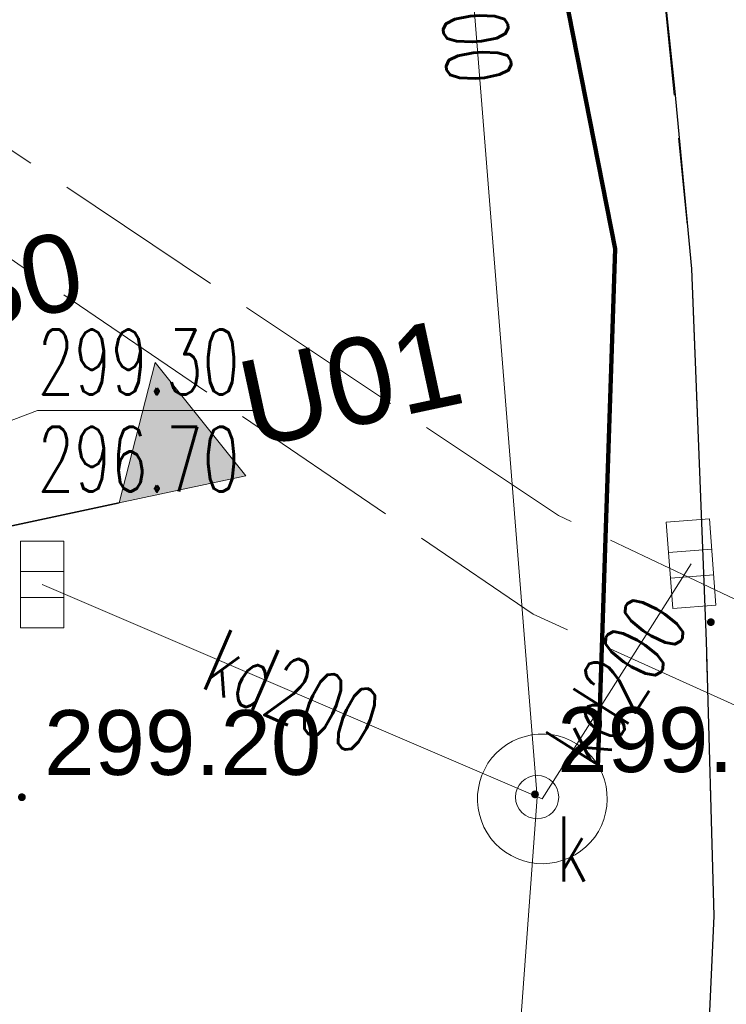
# Model space of a CAD drawing. Header units: metres. Extents: x 6567600 to 13135881, y 5574237 to 11149086.
# Tile 36 of 120: x 6567949.56 to 6567957.73, y 5574435.17 to 5574446.56. Entities that reach past the tile are written whole.
import ezdxf
from ezdxf import colors
from ezdxf.entities.mleader import LeaderData, LeaderLine
from ezdxf.enums import TextEntityAlignment as Align
from ezdxf.math import Vec2, Vec3

# ---------------------------------------------------------------- set-up
doc = ezdxf.new("R2010")
doc.units = ezdxf.units.M
for name, pattern in [('zzzxref_260316$0$_MDCP$0$2.0_1.0', [3, 2, -1]), ('zzzxref_260316$0$_MDCP$0$L_0_04', [1.5, 1, -0.5]), ('zzzxref_260316$0$_MDCP$0$L_2_50', [2.5, 2, -0.5]), ('zzzxref_260316$0$PR1183 Chorzów Metalowców V09_TT$0$Kropki i Kreski', [3.6, 1.8, -0.9, 0, -0.9])]:
    doc.linetypes.add(name, pattern=pattern)
for name, color, linetype, lineweight in [('SEL_opis_odnosnik', 7, 'Continuous', 20), ('zzzxref_260316$0$_MDCP$0$GES_InneUrzadzeniaTowarzyszace', 7, 'Continuous', 18), ('zzzxref_260316$0$_MDCP$0$GES_InneUrzadzeniaTowarzyszace_P', 7, 'Continuous', 18), ('zzzxref_260316$0$_MDCP$0$GES_PrzewodElektroenergetyczny_Projektowany', 7, 'Continuous', 18), ('zzzxref_260316$0$_MDCP$0$GES_Rzedna', 7, 'Continuous', 18), ('zzzxref_260316$0$_MDCP$0$GES_UrzadzeniaSiecKanalizacyjna_P', 7, 'Continuous', 18), ('zzzxref_260316$0$_MDCP$0$OT_Komunikacja', 7, 'Continuous', 18), ('zzzxref_260316$0$_MDCP$0$OTRS', 7, 'Continuous', 13), ('zzzxref_260316$0$_MDCP$0$OTRS_O', 7, 'Continuous', 20), ('zzzxref_260316$0$_MDCP$0$Z_ZAKRES', 214, 'Continuous', 90), ('zzzxref_260316$0$_MDCP$1$GES_PrzewodKanalizacyjny', 36, 'Continuous', 18)]:
    doc.layers.add(name, color=color, linetype=linetype, lineweight=lineweight)
doc.layers.add('zzzxref_260316$0$PR1183 Chorzów Metalowców V09_TT$0$FORMA - Arch 01 - PZT-3 Ukształtowanie terenu', color=7, linetype='Continuous')
doc.layers.add('zzzxref_260316$0$PR1183 Chorzów Metalowców V09_TT$0$FORMA - Arch 01 - PZT-5 Opisy ogólne', color=7, linetype='Continuous')
doc.styles.add('ROMANS', font='romans.shx', dxfattribs={"width": 0.8})
doc.styles.add('zzzxref_260316$0$$TD_AUDIT_GENERATED_(9E133)', font='simplex.shx')
doc.styles.add('zzzxref_260316$0$$TD_AUDIT_GENERATED_(9E16A)', font='arial.ttf', dxfattribs={"width": 0.9})
doc.styles.add('zzzxref_260316$0$$TD_AUDIT_GENERATED_(B0E6E)', font='arial.ttf')

# ---------------------------------------------------------------- blocks, each defined once
blk = doc.blocks.new('zzzxref_260316$0$_MDCP$0$OTRS')
at = {"layer": 'zzzxref_260316$0$_MDCP$0$OTRS', "color": 0, "lineweight": -3, "const_width": 0.09}
blk.add_lwpolyline([(-0.045, 0, 1), (0.045, 0, 1)], format="xyb", close=True, dxfattribs=at)
at = {"layer": 'zzzxref_260316$0$_MDCP$0$OTRS_O', "color": 0, "style": 'zzzxref_260316$0$$TD_AUDIT_GENERATED_(9E16A)'}
blk.add_attdef('RZEDNA', (0.514, 0.515), '', height=1.5, dxfattribs=at)
blk = doc.blocks.new('zzzxref_260316$0$_MDCP$0$other_SUKK')
at = {"color": 0, "linetype": 'Continuous', "lineweight": 18, "flags": 128}
blk.add_lwpolyline([(1, 0.5), (1, -0.5), (-1, -0.5), (-1, 0.5), (1, 0.5)], close=True, dxfattribs=at)
for points in [[(-0.3, 0.5), (-0.3, -0.5)], [(0.3, 0.5), (0.3, -0.5)]]:
    blk.add_lwpolyline(points, dxfattribs=at)
blk = doc.blocks.new('zzzxref_260316$0$_MDCP$0$other_SUPW_O')
at = {"color": 0, "linetype": 'Continuous', "lineweight": 18}
blk.add_circle((0, 0), 0.5, dxfattribs=at)
blk = doc.blocks.new('zzzxref_260316$0$PR1183 Chorzów Metalowców V09_TT$0$Płaszczyzna odcinająca_1', base_point=(6567847.449, 5574417.53))
at = {"layer": 'zzzxref_260316$0$PR1183 Chorzów Metalowców V09_TT$0$FORMA - Arch 01 - PZT-5 Opisy ogólne', "linetype": 'Continuous', "lineweight": 0, "true_color": 0x000000}
blk.add_hatch(color=18, dxfattribs=at).paths.add_polyline_path([(6567952.174, 5574440.038), (6567951.126, 5574441.347), (6567950.708, 5574439.723)])
at = {"layer": 'zzzxref_260316$0$PR1183 Chorzów Metalowców V09_TT$0$FORMA - Arch 01 - PZT-5 Opisy ogólne', "color": 7, "linetype": 'zzzxref_260316$0$PR1183 Chorzów Metalowców V09_TT$0$Kropki i Kreski', "lineweight": 35}
blk.add_line((6567848.182, 5574417.688), (6567950.708, 5574439.723), dxfattribs=at)
at = {"layer": 'zzzxref_260316$0$PR1183 Chorzów Metalowców V09_TT$0$FORMA - Arch 01 - PZT-5 Opisy ogólne', "color": 7, "linetype": 'Continuous', "lineweight": 5, "flags": 128}
blk.add_lwpolyline([(6567952.174, 5574440.038), (6567950.708, 5574439.723), (6567951.126, 5574441.347)], close=True, dxfattribs=at)
at = {"layer": 'zzzxref_260316$0$PR1183 Chorzów Metalowców V09_TT$0$FORMA - Arch 01 - PZT-5 Opisy ogólne', "color": 7, "lineweight": 5, "insert": (6567952.238, 5574440.341), "char_height": 1, "attachment_point": 7, "rotation": 12.1296, "style": 'zzzxref_260316$0$$TD_AUDIT_GENERATED_(B0E6E)'}
blk.add_mtext('\\A1;{\\pql;\\pt0;\\fArial|b0|i0|c238|p0;\\W1.000000;U01}', dxfattribs=at)
blk = doc.blocks.new('zzzxref_260316$0$PR1183 Chorzów Metalowców V09_TT$0$Koty wysokościowe_63', base_point=(6567946.014, 5574441.931))
at = {"layer": 'zzzxref_260316$0$PR1183 Chorzów Metalowców V09_TT$0$FORMA - Arch 01 - PZT-3 Ukształtowanie terenu', "linetype": 'Continuous', "lineweight": 25}
for points in [[(6567946.014, 5574441.931), (6567946.381, 5574442.01), (6567946.323, 5574442.144), (6567946.218, 5574442.246), (6567946.082, 5574442.3), (6567945.936, 5574442.298)], [(6567946.014, 5574441.931), (6567945.648, 5574441.852), (6567945.706, 5574441.718), (6567945.811, 5574441.616), (6567945.947, 5574441.562), (6567946.093, 5574441.564)]]:
    blk.add_hatch(color=6, dxfattribs=at).paths.add_polyline_path(points)
at = {"layer": 'zzzxref_260316$0$PR1183 Chorzów Metalowców V09_TT$0$FORMA - Arch 01 - PZT-3 Ukształtowanie terenu', "color": 6, "linetype": 'Continuous', "lineweight": 25}
for p, q in [((6567946.172, 5574441.198), (6567945.857, 5574442.664)), ((6567945.281, 5574441.773), (6567946.748, 5574442.089))]:
    blk.add_line(p, q, dxfattribs=at)
blk.add_circle((6567946.014, 5574441.931), 0.375, dxfattribs=at)
at = {"layer": 'zzzxref_260316$0$PR1183 Chorzów Metalowców V09_TT$0$FORMA - Arch 01 - PZT-3 Ukształtowanie terenu', "color": 6, "lineweight": 25, "insert": (6567946.632, 5574441.035), "char_height": 0.9, "attachment_point": 7, "rotation": 12.1296, "style": 'zzzxref_260316$0$$TD_AUDIT_GENERATED_(B0E6E)'}
blk.add_mtext('\\A1;{\\pql;\\fArial|b0|i0|c238|p0;\\W1.000000;299,30}', dxfattribs=at)
blk = doc.blocks.new('zzzxref_260316')
at = {"layer": 'zzzxref_260316$0$_MDCP$0$GES_InneUrzadzeniaTowarzyszace', "color": 36, "linetype": 'Continuous', "lineweight": 18, "flags": 128}
blk.add_lwpolyline([(6567955.532, 5574436.803), (6567955.456, 5574436.814), (6567955.381, 5574436.833), (6567955.308, 5574436.859), (6567955.239, 5574436.893), (6567955.173, 5574436.934), (6567955.112, 5574436.981), (6567955.056, 5574437.034), (6567955.006, 5574437.092), (6567954.962, 5574437.156), (6567954.925, 5574437.224), (6567954.895, 5574437.295), (6567954.872, 5574437.369), (6567954.858, 5574437.444), (6567954.851, 5574437.521), (6567954.852, 5574437.599), (6567954.861, 5574437.675), (6567954.877, 5574437.751), (6567954.902, 5574437.824), (6567954.934, 5574437.894), (6567954.972, 5574437.961), (6567955.018, 5574438.023), (6567955.07, 5574438.081), (6567955.127, 5574438.132), (6567955.189, 5574438.178), (6567955.256, 5574438.217), (6567955.326, 5574438.249), (6567955.4, 5574438.273), (6567955.475, 5574438.29), (6567955.552, 5574438.299), (6567955.629, 5574438.3), (6567955.706, 5574438.293), (6567955.782, 5574438.278), (6567955.856, 5574438.255), (6567955.927, 5574438.225), (6567955.994, 5574438.188), (6567956.058, 5574438.144), (6567956.117, 5574438.094), (6567956.17, 5574438.038), (6567956.217, 5574437.977), (6567956.257, 5574437.911), (6567956.291, 5574437.842), (6567956.317, 5574437.769), (6567956.336, 5574437.694), (6567956.347, 5574437.618), (6567956.35, 5574437.541), (6567956.345, 5574437.464), (6567956.332, 5574437.387), (6567956.311, 5574437.313), (6567956.283, 5574437.241), (6567956.248, 5574437.172), (6567956.206, 5574437.108), (6567956.157, 5574437.048), (6567956.102, 5574436.993), (6567956.042, 5574436.945), (6567955.978, 5574436.902), (6567955.909, 5574436.867), (6567955.837, 5574436.839), (6567955.763, 5574436.818), (6567955.687, 5574436.805), (6567955.61, 5574436.8)], close=True, dxfattribs=at)
at = {"layer": 'zzzxref_260316$0$_MDCP$0$GES_PrzewodElektroenergetyczny_Projektowany', "color": 1, "linetype": 'zzzxref_260316$0$_MDCP$0$L_2_50', "lineweight": 18, "flags": 128}
for points in [[(6567968.757, 5574418.447), (6567965.79, 5574417.788), (6567964.269, 5574419.682), (6567962.444, 5574428.423), (6567960.927, 5574438.382), (6567955.785, 5574440.828), (6567943.735, 5574448.879), (6567937.061, 5574453.287), (6567929.241, 5574458.206), (6567924.301, 5574460.739), (6567918.598, 5574463.02), (6567911.377, 5574464.921), (6567904.643, 5574465.783), (6567895.738, 5574466.364), (6567887.791, 5574468.949), (6567886.282, 5574470.192), (6567885.356, 5574472.785), (6567880.925, 5574493.141), (6567879.016, 5574496.438), (6567878.444, 5574499.11), (6567874.34, 5574499.268), (6567872.908, 5574505.876), (6567870.567, 5574509.67), (6567868.305, 5574511.329), (6567862.172, 5574511.906), (6567852.994, 5574510.772), (6567850.203, 5574522.019), (6567848.1, 5574529.505), (6567843.148, 5574549.062), (6567840.304, 5574561.676)], [(6567969.013, 5574417.508), (6567965.67, 5574416.775), (6567965.136, 5574416.988), (6567963.338, 5574419.374), (6567961.4, 5574428.408), (6567959.839, 5574437.722), (6567955.495, 5574439.686), (6567949.589, 5574443.706), (6567943.221, 5574448.01), (6567937.351, 5574451.781), (6567931.445, 5574455.553), (6567928.35, 5574457.367), (6567924.259, 5574459.573), (6567918.175, 5574462.063), (6567911.487, 5574463.842), (6567904.656, 5574464.624), (6567895.691, 5574465.123), (6567890.711, 5574466.83), (6567887.509, 5574467.826), (6567885.41, 5574469.356), (6567884.058, 5574472.665), (6567883.631, 5574475.084), (6567882.172, 5574482.199), (6567880.002, 5574492.125), (6567879.789, 5574492.837), (6567878.117, 5574495.647), (6567877.606, 5574498.034), (6567873.799, 5574498.12), (6567873.492, 5574498.529), (6567871.962, 5574505.181), (6567869.85, 5574508.829), (6567867.823, 5574510.339), (6567862.143, 5574510.874), (6567852.516, 5574509.777), (6567850.708, 5574516.687), (6567849.134, 5574522.547)]]:
    blk.add_lwpolyline(points, dxfattribs=at)
at = {"layer": 'zzzxref_260316$0$_MDCP$0$GES_Rzedna', "color": 7, "linetype": 'Continuous', "lineweight": 13, "flags": 128}
blk.add_lwpolyline([(6567952.344, 5574442.041), (6567949.766, 5574442.041), (6567947.87, 5574441.32)], dxfattribs=at)
at = {"layer": 'zzzxref_260316$0$_MDCP$0$OT_Komunikacja', "color": 7, "linetype": 'Continuous', "lineweight": 25, "flags": 128}
blk.add_lwpolyline([(6567956.865, 5574448.256), (6567957.127, 5574445.77), (6567957.326, 5574443.683), (6567957.494, 5574439.375), (6567957.584, 5574436.196), (6567957.448, 5574433.219), (6567957.291, 5574430.461), (6567957.102, 5574428.646), (6567956.882, 5574426.779), (6567956.525, 5574424.251), (6567956.001, 5574421.378), (6567955.634, 5574419.668), (6567954.863, 5574416.361), (6567954.391, 5574414.651), (6567953.824, 5574412.7), (6567953.08, 5574410.424), (6567951.475, 5574406.082), (6567950.226, 5574403.154), (6567949.105, 5574400.712), (6567947.856, 5574398.247), (6567946.829, 5574396.401), (6567945.062, 5574393.494), (6567943.667, 5574391.188)], dxfattribs=at)
at = {"layer": 'zzzxref_260316$0$_MDCP$0$OT_Komunikacja', "color": 7, "linetype": 'zzzxref_260316$0$_MDCP$0$L_0_04', "lineweight": 18, "flags": 128}
blk.add_lwpolyline([(6567954.89, 5574468.512), (6567956.089, 5574463.26), (6567957.252, 5574458.143), (6567957.794, 5574455.218), (6567958.727, 5574450.183), (6567959.058, 5574447.861), (6567959.67, 5574442.376), (6567959.67, 5574436.486), (6567959.545, 5574431.99), (6567959.099, 5574427.014), (6567958.044, 5574420.969), (6567957.324, 5574417.445), (6567956.07, 5574412.854), (6567954.526, 5574407.996), (6567952.42, 5574402.809), (6567950.598, 5574398.897), (6567948.007, 5574394.119), (6567947.234, 5574392.908), (6567943.824, 5574387.695), (6567941.21, 5574384.2), (6567938.511, 5574380.967), (6567935.556, 5574377.712), (6567933.248, 5574375.394), (6567930.983, 5574373.286), (6567929, 5574371.503), (6567927.008, 5574369.919), (6567923.991, 5574367.643), (6567920.708, 5574365.356), (6567918.61, 5574364.087), (6567916.996, 5574363.184), (6567918.799, 5574366.142), (6567919.163, 5574366.875), (6567920.178, 5574367.514), (6567924.721, 5574370.845), (6567927.159, 5574372.769), (6567929.626, 5574374.868), (6567932.034, 5574377.144), (6567934.651, 5574379.867), (6567936.766, 5574382.158), (6567938.499, 5574384.155), (6567939.717, 5574385.726), (6567941.714, 5574388.428), (6567943.667, 5574391.188), (6567945.062, 5574393.494), (6567946.829, 5574396.401), (6567947.856, 5574398.247), (6567949.105, 5574400.712), (6567950.226, 5574403.154), (6567951.475, 5574406.082), (6567953.08, 5574410.424), (6567953.824, 5574412.7), (6567954.863, 5574416.361), (6567955.634, 5574419.668), (6567956.001, 5574421.378), (6567956.525, 5574424.251), (6567956.882, 5574426.779), (6567957.102, 5574428.646), (6567957.291, 5574430.461), (6567957.448, 5574433.219), (6567957.584, 5574436.196), (6567957.494, 5574439.375), (6567957.326, 5574443.683), (6567956.865, 5574448.256), (6567955.717, 5574455.051), (6567954.618, 5574460.152), (6567953.982, 5574463.046), (6567953.196, 5574466.527), (6567952.865, 5574468.02), (6567953.104, 5574468.962), (6567953.7, 5574470.618), (6567954.406, 5574471.956), (6567954.979, 5574472.711), (6567955.47, 5574473.02), (6567955.795, 5574470.584)], close=True, dxfattribs=at)
at = {"layer": 'zzzxref_260316$0$_MDCP$0$Z_ZAKRES', "linetype": 'zzzxref_260316$0$_MDCP$0$2.0_1.0', "lineweight": 140, "ltscale": 3}
blk.add_lwpolyline([(6567820.407, 5574555.719), (6567847.232, 5574561.997), (6567929.356, 5574581.206), (6567956.443, 5574443.911), (6567955.827, 5574425.481), (6567951.015, 5574407.07), (6567933.777, 5574381.866), (6567907.312, 5574367.318), (6567855.739, 5574355.65), (6567852.582, 5574378.747), (6567848.105, 5574411.572), (6567841.693, 5574438.994), (6567818.946, 5574517.253)], close=True, dxfattribs=at)
at = {"layer": 'zzzxref_260316$0$_MDCP$1$GES_PrzewodKanalizacyjny', "color": 36, "linetype": 'Continuous', "lineweight": 18, "flags": 128}
for points in [[(6567955.54, 5574437.57), (6567954.06, 5574456.11)], [(6567957.32, 5574440.27), (6567955.6, 5574437.55)], [(6567949.82, 5574440.03), (6567955.6, 5574437.55)], [(6567954.89, 5574428.69), (6567955.54, 5574437.57)]]:
    blk.add_lwpolyline(points, dxfattribs=at)
at = {"layer": 'zzzxref_260316$0$_MDCP$0$GES_InneUrzadzeniaTowarzyszace_P', "linetype": 'Continuous', "xscale": 0.5, "yscale": 0.5, "zscale": 0.5}
blk.add_blockref('zzzxref_260316$0$_MDCP$0$other_SUPW_O', (6567955.54, 5574437.57), dxfattribs=at)
at = {"layer": 'zzzxref_260316$0$_MDCP$0$GES_UrzadzeniaSiecKanalizacyjna_P', "color": 36, "linetype": 'Continuous', "xscale": 0.5, "yscale": 0.5, "zscale": 0.5}
for p, rotation in [((6567957.32, 5574440.27), 94.37843984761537), ((6567949.82, 5574440.03), 270)]:
    blk.add_blockref('zzzxref_260316$0$_MDCP$0$other_SUKK', p, dxfattribs=dict(at, rotation=rotation))
at = {"layer": 'zzzxref_260316$0$_MDCP$0$OTRS', "xscale": 0.5, "yscale": 0.5, "zscale": 0.5}
for p, values in [((6567957.548, 5574439.594, 299.188), {'RZEDNA': '299.19'}), ((6567949.584, 5574437.569, 299.2), {'RZEDNA': '299.20'}), ((6567955.515, 5574437.602, 299.201), {'RZEDNA': '299.20'})]:
    blk.add_blockref('zzzxref_260316$0$_MDCP$0$OTRS', p, dxfattribs=at).add_auto_attribs(values)
at = {"layer": 'zzzxref_260316$0$PR1183 Chorzów Metalowców V09_TT$0$FORMA - Arch 01 - PZT-3 Ukształtowanie terenu', "color": 6, "lineweight": 25}
blk.add_blockref('zzzxref_260316$0$PR1183 Chorzów Metalowców V09_TT$0$Koty wysokościowe_63', (6567946.014, 5574443.181), dxfattribs=at)
at = {"layer": 'zzzxref_260316$0$PR1183 Chorzów Metalowców V09_TT$0$FORMA - Arch 01 - PZT-5 Opisy ogólne', "color": 7, "lineweight": 35}
blk.add_blockref('zzzxref_260316$0$PR1183 Chorzów Metalowców V09_TT$0$Płaszczyzna odcinająca_1', (6567847.449, 5574418.78), dxfattribs=at)
at = {"layer": 'zzzxref_260316$0$_MDCP$0$GES_InneUrzadzeniaTowarzyszace_P', "color": 7, "lineweight": 15, "style": 'zzzxref_260316$0$$TD_AUDIT_GENERATED_(9E133)', "width": 0.66}
blk.add_text('k', height=0.75, dxfattribs=at).set_placement((6567955.765, 5574437.345), align=Align.TOP_LEFT)
at = {"layer": 'zzzxref_260316$0$_MDCP$0$GES_Rzedna', "color": 36, "lineweight": 15, "style": 'zzzxref_260316$0$$TD_AUDIT_GENERATED_(9E133)', "width": 0.66}
for s, p in [('299.30', (6567949.766, 5574442.979)), ('296.70', (6567949.766, 5574441.854))]:
    blk.add_text(s, height=0.75, dxfattribs=at).set_placement(p, align=Align.TOP_LEFT)
at = {"layer": 'zzzxref_260316$0$_MDCP$1$GES_PrzewodKanalizacyjny', "color": 36, "lineweight": 15, "style": 'zzzxref_260316$0$$TD_AUDIT_GENERATED_(9E133)', "width": 0.66}
for s, rotation, p in [('kd500', -85.4, (6567954.8, 5574446.84)), ('kd200', -302.3, (6567956.46, 5574438.91)), ('kd200', -23.2, (6567952.71, 5574438.79))]:
    blk.add_text(s, height=0.75, rotation=rotation, dxfattribs=at).set_placement(p, align=Align.MIDDLE_CENTER)

msp = doc.modelspace()

# ---------------------------------------------------------------- block references
at = {"ltscale": 0.5}
msp.add_blockref('zzzxref_260316', (0, 0), dxfattribs=at)

# ---------------------------------------------------------------- next in the draw order: leaders
at = {"layer": 'SEL_opis_odnosnik'}
ml = msp.add_multileader_mtext('Standard', dxfattribs=at)
ml.set_content('\\pxt12.5;Lokalizacja zewnętrznej stacji ładowania pojazdów elektrycznych sklepu LIDL.', color=256, style='ROMANS')
ml.set_leader_properties()
ml.build(insert=Vec2(0, 0))
ml.multileader.update_dxf_attribs({"text_left_attachment_type": 6, "text_right_attachment_type": 6, "dogleg_length": 1, "arrow_head_size": 1})
ctx = ml.context
ctx.base_point, ctx.char_height, ctx.arrow_head_size, ctx.landing_gap_size, ctx.plane_origin = Vec3(6567963.048, 5574449.715), 1, 1, 0.09, Vec3(6567844.486, 5574454.436)
ctx.left_attachment, ctx.right_attachment = 6, 6
notes = []
notes.append((ctx, [(0, (1, 1, 0), (6567962.048, 5574449.675), (1, 0), 1, [(3, [(6567939.382, 5574455.993)], 0, [])])]))
ctx.mtext.insert, ctx.mtext.width, ctx.mtext.line_spacing_style, ctx.mtext.flow_direction = Vec3(6567963.138, 5574451.009), 21.57455, 2, 5
ctx.mtext.has_bg_fill, ctx.mtext.bg_color, ctx.mtext.bg_scale_factor, ctx.mtext.bg_transparency, ctx.mtext.use_window_bg_color = 1, -1023410145, 1.5, 0, 0
for ctx, leaders in notes:
    for number, flags, end, landing, length, lines in leaders:
        leader = LeaderData()
        leader.index, (leader.has_last_leader_line, leader.has_dogleg_vector, leader.attachment_direction) = number, flags
        leader.last_leader_point, leader.dogleg_vector, leader.dogleg_length = Vec3(end), Vec3(landing), length
        for number, points, colour, breaks in lines:
            line = LeaderLine()
            line.index, line.vertices, line.color, line.breaks = number, Vec3.list(points), colors.encode_raw_color(colour), breaks
            leader.lines.append(line)
        ctx.leaders.append(leader)

doc.saveas('drawing.dxf')
